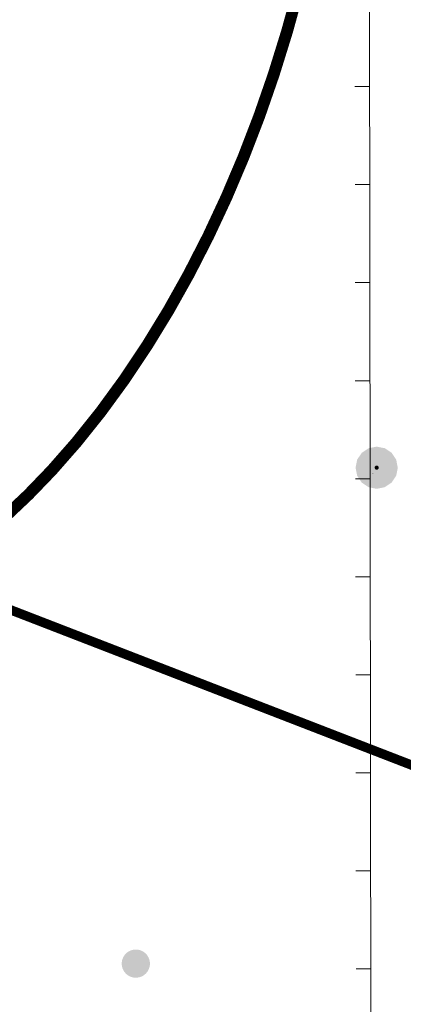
# Model space of a CAD drawing. Header units: millimetres. Extents: x 0 to 420, y 0 to 297.
# Tile 39 of 43: x 189 to 197, y 201 to 222. Entities that reach past the tile are written whole.
import ezdxf

# ---------------------------------------------------------------- set-up
doc = ezdxf.new("R2010")
doc.units = ezdxf.units.MM
for name, pattern in [('K5LT32771', [0]), ('K5LT32772', [0]), ('K5LT_THIN', [0])]:
    doc.linetypes.add(name, pattern=pattern)
doc.layers.add('Существующее оборудование', color=7, linetype='Continuous', true_color=0x7f7f7f)
doc.layers.add('Топосъемка', color=7, linetype='Continuous', true_color=0x7f7f7f)

# ---------------------------------------------------------------- blocks, each defined once
blk = doc.blocks.new('U191')
at = {"layer": 'Топосъемка'}
blk.add_hatch(color=256, dxfattribs=at).paths.add_polyline_path([(191.424, 201.509), (191.453, 201.521), (191.48, 201.536), (191.505, 201.554), (191.528, 201.575), (191.549, 201.597), (191.568, 201.622), (191.584, 201.649), (191.597, 201.677), (191.607, 201.706), (191.615, 201.736), (191.619, 201.767), (191.619, 201.798), (191.617, 201.829), (191.611, 201.859), (191.603, 201.889), (191.591, 201.918), (191.576, 201.945), (191.559, 201.971), (191.539, 201.994), (191.517, 202.016), (191.493, 202.035), (191.466, 202.052), (191.439, 202.065), (191.41, 202.076), (191.38, 202.084), (191.349, 202.089), (191.318, 202.09), (191.287, 202.088), (191.257, 202.083), (191.227, 202.075), (191.214, 202.071), (191.186, 202.059), (191.159, 202.044), (191.134, 202.026), (191.11, 202.005), (191.089, 201.983), (191.071, 201.958), (191.055, 201.931), (191.042, 201.903), (191.031, 201.874), (191.024, 201.844), (191.02, 201.813), (191.019, 201.782), (191.022, 201.751), (191.027, 201.721), (191.036, 201.691), (191.048, 201.662), (191.062, 201.635), (191.08, 201.609), (191.1, 201.586), (191.122, 201.564), (191.146, 201.545), (191.172, 201.528), (191.2, 201.515), (191.229, 201.504), (191.259, 201.496), (191.29, 201.491), (191.321, 201.49), (191.352, 201.492), (191.382, 201.497), (191.412, 201.505)])

msp = doc.modelspace()

# ---------------------------------------------------------------- hatches: boundary and pattern name
at = {"layer": 'Топосъемка'}
for points in [[(196.270335, 212.759078), (196.44219, 212.793135), (196.613989, 212.758839), (196.64349, 212.739112), (196.759612, 212.661423), (196.825289, 212.56298), (196.856846, 212.515672), (196.888987, 212.353583), (196.890922, 212.343824), (196.856633, 212.172006), (196.759192, 212.026395), (196.61346, 211.929166), (196.441593, 211.895083), (196.269793, 211.92938), (196.240285, 211.949125), (196.124182, 212.026821), (196.058512, 212.125246), (196.026936, 212.172546), (195.994806, 212.334661), (195.992877, 212.344402), (196.027168, 212.51622), (196.12459, 212.661825)], [(196.48693, 212.354156), (196.479991, 212.319736), (196.450742, 212.300299), (196.416304, 212.307233), (196.396868, 212.33648), (196.403807, 212.3709), (196.433055, 212.390337), (196.467474, 212.383397)], [(196.376277, 212.213283), (196.370183, 212.217369), (196.34451, 212.234618), (196.355964, 212.217376)]]:
    msp.add_hatch(color=256, dxfattribs=at).paths.add_polyline_path(points)

# ---------------------------------------------------------------- linework, layer by layer
at = {"layer": 'Существующее оборудование', "linetype": 'K5LT_THIN', "lineweight": 18}
for p, q in [((196.248038, 249.579346), (196.376544, 160.139438)), ((196.289881, 220.456672), (195.977881, 220.456672)), ((196.292879, 218.369922), (195.980879, 218.369922)), ((196.295877, 216.283173), (195.983877, 216.283173)), ((196.298875, 214.196423), (195.986875, 214.196423)), ((196.301874, 212.109674), (195.989874, 212.109674)), ((196.304872, 210.022924), (195.992872, 210.022924)), ((196.30787, 207.936175), (195.99587, 207.936175)), ((196.310868, 205.849425), (195.998868, 205.849425)), ((196.313866, 203.762676), (196.001866, 203.762676)), ((196.316865, 201.675926), (196.004865, 201.675926))]:
    msp.add_line(p, q, dxfattribs=at)
at = {"layer": 'Топосъемка', "linetype": 'K5LT32771', "const_width": 0.25}
msp.add_lwpolyline([(188.516395, 211.279286), (189.034735, 211.770294), (189.534758, 212.289996), (190.062949, 212.892914), (190.57738, 213.537476), (191.075227, 214.220139), (191.554312, 214.937911), (192.012322, 215.687229), (192.448238, 216.466335), (192.860789, 217.272953), (193.248995, 218.10516), (193.608761, 218.9531), (193.943165, 219.822874), (194.251663, 220.71306), (194.533831, 221.62244), (194.785221, 222.53405)], dxfattribs=at)
at = {"layer": 'Топосъемка', "linetype": 'K5LT32772', "const_width": 0.2}
msp.add_lwpolyline([(184.916409, 210.767574), (211.112415, 200.619363)], dxfattribs=at)

# ---------------------------------------------------------------- block references
at = {"layer": 'Топосъемка'}
msp.add_blockref('U191', (0, 0), dxfattribs=at)

doc.saveas('drawing.dxf')
